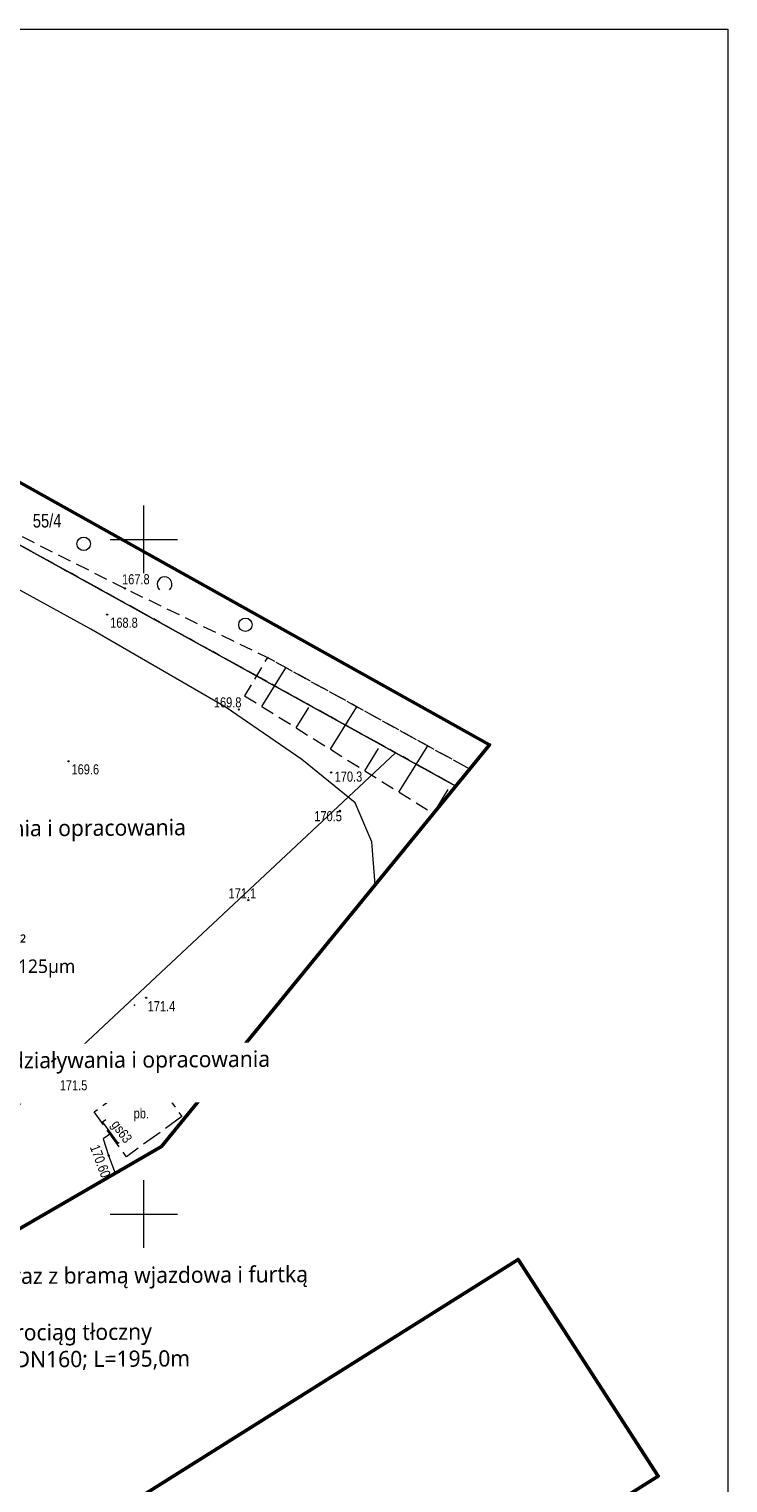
# Model space of a CAD drawing. Header units: metres. Extents: x 8433237 to 8433443, y 6021296 to 6021738.
# Tile 22 of 22: x 8433391 to 8433443, y 6021630 to 6021738. Entities that reach past the tile are written whole.
import ezdxf
from ezdxf import colors
from ezdxf.entities.mleader import LeaderData, LeaderLine
from ezdxf.enums import TextEntityAlignment as Align
from ezdxf.math import Vec2, Vec3

# ---------------------------------------------------------------- set-up
doc = ezdxf.new("R2010")
doc.units = ezdxf.units.M
for name, pattern in [('4_1', [0]), ('L_0_03', [1, 0.5, -0.5]), ('L_0_04', [1.5, 1, -0.5]), ('L_0_06', [2, 1.5, -0.5])]:
    doc.linetypes.add(name, pattern=pattern)
doc.layers.get('0').update_dxf_attribs({"linetype": 'CONTINUOUS', "lineweight": 18})
for name, color, linetype, lineweight in [('!ramka', 7, 'CONTINUOUS', 18), ('a_opis', 250, 'CONTINUOUS', 9), ('EGB_Budynek', 7, 'CONTINUOUS', 50), ('EGB_DzialkaEwidencyjna', 7, 'CONTINUOUS', 18), ('EGB_KonturKlasyfikacyjny', 96, 'L_0_06', 18), ('EGB_KonturUzytkuGruntowego', 96, 'L_0_03', 18), ('GES_PrzewodGazowy', 52, 'CONTINUOUS', 18), ('GES_PrzewodTelekomunikacyjny', 30, 'CONTINUOUS', 18), ('GES_Rzedna', 7, 'CONTINUOUS', 18), ('KR_ObiektKarto', 7, 'CONTINUOUS', 18), ('OT_Komunikacja', 7, 'CONTINUOUS', 18), ('OT_Rzedna', 7, 'CONTINUOUS', 18), ('OT_Skarpa', 7, 'CONTINUOUS', 18), ('OT_ZagospodarowanieTerenu', 7, 'CONTINUOUS', 18), ('Siatka', 7, 'CONTINUOUS', 18), ('zakres', 52, 'CONTINUOUS', 50)]:
    doc.layers.add(name, color=color, linetype=linetype, lineweight=lineweight)
doc.layers.add('1__proj.OPISY', color=7, linetype='CONTINUOUS')
doc.styles.add('Arial', font='Arial.ttf')
doc.styles.add('moj', font='trebuc.ttf')
doc.styles.get("Standard").update_dxf_attribs({"font": 'simplex.shx'})

# ---------------------------------------------------------------- blocks, each defined once
blk = doc.blocks.new('OTZK_1')
at = {"color": 0, "linetype": 'Continuous', "lineweight": 18}
blk.add_arc((0, 0), 1.1, 311.1859, 228.8141, dxfattribs=at)
blk = doc.blocks.new('OTZZ_2')
at = {"color": 0, "linetype": 'Continuous', "lineweight": 18}
blk.add_circle((0, 0), 1, dxfattribs=at)
blk = doc.blocks.new('SUPS01_04')
at = {"linetype": 'Continuous', "lineweight": 13}
blk.add_hatch(color=0, dxfattribs=at).paths.add_polyline_path([(0, -0.09, 1), (0, 0.09, 1)])
at = {"color": 0, "linetype": 'Continuous', "lineweight": 13}
blk.add_circle((0, 0), 0.0906, dxfattribs=at)
blk = doc.blocks.new('OTRN')
at = {"linetype": 'Continuous', "lineweight": 13}
blk.add_hatch(color=0, dxfattribs=at).paths.add_polyline_path([(0, -0.09, 1), (0, 0.09, 1)])
at = {"color": 0, "linetype": 'Continuous', "lineweight": 13}
blk.add_circle((0, 0), 0.0906, dxfattribs=at)

msp = doc.modelspace()

# ---------------------------------------------------------------- linework, layer by layer
at = {"layer": '!ramka', "linetype": 'Continuous', "lineweight": 13, "flags": 128}
msp.add_lwpolyline([(8433236.95, 6021737.82), (8433443.33, 6021737.82), (8433443.33, 6021352.48), (8433236.95, 6021352.48)], close=True, dxfattribs=at)
msp.add_point((8433399.31, 6021665.47))
at = {"layer": 'EGB_Budynek', "linetype": 'Continuous', "lineweight": 50, "flags": 128}
msp.add_lwpolyline([(8433386.7, 6021598.28), (8433376.32, 6021614.34), (8433427.77, 6021646.64), (8433438.16, 6021630.58)], close=True, dxfattribs=at)
at = {"layer": 'EGB_DzialkaEwidencyjna', "linetype": 'Continuous', "lineweight": 18, "flags": 128}
for points in [[(8433423.15, 6021681.72), (8433418.68, 6021684.19), (8433348.19, 6021723.12), (8433342.24, 6021726.46)], [(8433337.57, 6021638.91), (8433325.13, 6021657.58), (8433348.19, 6021723.12), (8433418.68, 6021684.19)], [(8433418.68, 6021684.19), (8433356.75, 6021626.29), (8433359.82, 6021614.05)], [(8433359.82, 6021614.05), (8433356.75, 6021626.29), (8433418.68, 6021684.19), (8433423.15, 6021681.72)]]:
    msp.add_lwpolyline(points, dxfattribs=at)
at = {"layer": 'EGB_KonturKlasyfikacyjny', "color": 82, "linetype": 'L_0_06', "lineweight": 18, "flags": 128}
for points in [[(8433423.15, 6021681.72), (8433418.68, 6021684.19), (8433348.19, 6021723.12), (8433342.24, 6021726.46)], [(8433337.57, 6021638.91), (8433325.13, 6021657.58), (8433348.19, 6021723.12), (8433418.68, 6021684.19), (8433423.15, 6021681.72)]]:
    msp.add_lwpolyline(points, dxfattribs=at)
at = {"layer": 'EGB_KonturUzytkuGruntowego', "color": 96, "linetype": 'L_0_03', "lineweight": 18, "flags": 128}
for points in [[(8433342.24, 6021726.46), (8433348.19, 6021723.12), (8433418.68, 6021684.19), (8433423.15, 6021681.72)], [(8433418.68, 6021684.19), (8433348.19, 6021723.12), (8433342.24, 6021726.46)], [(8433423.15, 6021681.72), (8433418.68, 6021684.19)]]:
    msp.add_lwpolyline(points, dxfattribs=at)
at = {"layer": 'GES_PrzewodGazowy', "color": 52, "linetype": 'Continuous', "lineweight": 18, "flags": 128}
for points in [[(8433397.18, 6021656.99), (8433396.95, 6021656.8), (8433397.55, 6021655.96), (8433398.09, 6021655.22), (8433398.17, 6021655.29)], [(8433397.55, 6021655.96), (8433397, 6021655.56), (8433397.39, 6021654.34), (8433397.88, 6021653.02)]]:
    msp.add_lwpolyline(points, dxfattribs=at)
at = {"layer": 'GES_PrzewodTelekomunikacyjny', "color": 30, "linetype": 'Continuous', "lineweight": 18, "flags": 128}
msp.add_lwpolyline([(8433417.16, 6021674.4), (8433416.91, 6021677.58), (8433415.69, 6021680.48), (8433411.72, 6021683.69), (8433406.1, 6021687.55), (8433396.07, 6021693.35), (8433379.59, 6021702.39), (8433362.07, 6021711.36), (8433349.22, 6021718.97), (8433341.18, 6021723.52)], dxfattribs=at)
at = {"layer": 'KR_ObiektKarto', "linetype": 'Continuous', "lineweight": 18, "flags": 128}
for points in [[(8433408.75, 6021687.62), (8433410.55, 6021690.49)], [(8433411.3, 6021686.03), (8433412.24, 6021687.53)], [(8433413.84, 6021684.44), (8433415.81, 6021687.59)], [(8433416.39, 6021682.85), (8433417.41, 6021684.5)], [(8433418.93, 6021681.26), (8433421.07, 6021684.69)], [(8433421.48, 6021679.68), (8433422.59, 6021681.46)]]:
    msp.add_lwpolyline(points, dxfattribs=at)
at = {"layer": 'OT_Komunikacja', "color": 7, "linetype": 'L_0_06', "lineweight": 18, "flags": 128}
msp.add_lwpolyline([(8433402.82, 6021657.23), (8433398.72, 6021654.24), (8433396.31, 6021657.56), (8433400.4, 6021660.55)], close=True, dxfattribs=at)
at = {"layer": 'OT_Rzedna', "color": 7}
for p in [(8433398.61, 6021696.36), (8433397.28, 6021694.42), (8433394.42, 6021683.55), (8433414.56, 6021679.88), (8433407.75, 6021673.26)]:
    msp.add_point(p, dxfattribs=at)
at = {"layer": 'OT_Skarpa', "color": 7, "linetype": 'L_0_04', "lineweight": 18, "flags": 128}
for points in [[(8433424.18, 6021682.98), (8433409.17, 6021691.25), (8433407.48, 6021688.41)], [(8433407.48, 6021688.41), (8433421.48, 6021679.68)]]:
    msp.add_lwpolyline(points, dxfattribs=at)
at = {"layer": 'OT_ZagospodarowanieTerenu', "color": 7, "linetype": 'L_0_04', "lineweight": 18, "flags": 128}
for points in [[(8433343.71, 6021730.5), (8433345.56, 6021714.11), (8433356.41, 6021711.51), (8433363.39, 6021714.12), (8433398.61, 6021696.36), (8433409.17, 6021691.25), (8433421.07, 6021684.69), (8433424.18, 6021682.98)], [(8433425.65, 6021684.78), (8433343.71, 6021730.5)]]:
    msp.add_lwpolyline(points, dxfattribs=at)
at = {"layer": 'Siatka', "linetype": 'Continuous', "lineweight": 18, "flags": 128}
for points in [[(8433400, 6021697.5), (8433400, 6021702.5)], [(8433397.5, 6021700), (8433402.5, 6021700)], [(8433400, 6021647.5), (8433400, 6021652.5)], [(8433397.5, 6021650), (8433402.5, 6021650)]]:
    msp.add_lwpolyline(points, dxfattribs=at)
at = {"layer": 'zakres', "linetype": 'Continuous', "lineweight": 50, "flags": 128}
msp.add_lwpolyline([(8433419.62, 6021522.82), (8433442.36, 6021489.13), (8433352.75, 6021391.57), (8433241.38, 6021481.96), (8433240.2, 6021491.16), (8433311.93, 6021631.29), (8433296.1, 6021651.62), (8433321.76, 6021670.02), (8433343.71, 6021730.5), (8433425.65, 6021684.78), (8433401.32, 6021655.01), (8433378.38, 6021641.74), (8433371.24, 6021630.95), (8433436.67, 6021534.03)], close=True, dxfattribs=at)

# ---------------------------------------------------------------- block references
at = {"layer": 'GES_Rzedna', "color": 52, "linetype": 'Continuous', "xscale": 0.5, "yscale": 0.5, "zscale": 0.5}
msp.add_blockref('SUPS01_04', (8433397.39, 6021654.34), dxfattribs=at)
msp.add_blockref('SUPS01_04', (8433397.39, 6021654.34), dxfattribs=at)
msp.add_blockref('SUPS01_04', (8433397.39, 6021654.34), dxfattribs=at)
at = {"layer": 'KR_ObiektKarto', "linetype": 'Continuous', "xscale": 0.5, "yscale": 0.5, "zscale": 0.5}
for name, p in [('OTZZ_2', (8433395.54, 6021699.67)), ('OTZK_1', (8433401.54, 6021696.67)), ('OTZZ_2', (8433407.54, 6021693.67))]:
    msp.add_blockref(name, p, dxfattribs=at)
at = {"layer": 'OT_Rzedna', "color": 7, "linetype": 'Continuous', "xscale": 0.5, "yscale": 0.5, "zscale": 0.5}
for p in [(8433398.61, 6021696.36), (8433397.28, 6021694.42), (8433394.42, 6021683.55), (8433414.56, 6021679.88), (8433407.75, 6021673.26)]:
    msp.add_blockref('OTRN', p, dxfattribs=at)
at = {"layer": 'OT_Rzedna', "linetype": 'Continuous', "xscale": 0.5, "yscale": 0.5, "zscale": 0.5}
for p in [(8433407.05, 6021687.39), (8433413.9, 6021682.73), (8433400.18, 6021666.03), (8433393.66, 6021660.06), (8433401.63, 6021659.83)]:
    msp.add_blockref('OTRN', p, dxfattribs=at)

# ---------------------------------------------------------------- texts
at = {"layer": 'EGB_DzialkaEwidencyjna', "color": 7, "style": 'Arial', "width": 0.78}
msp.add_text('55/4', height=1, rotation=-360, dxfattribs=at).set_placement((8433391.77, 6021701.88), align=Align.TOP_LEFT)
at = {"layer": 'GES_PrzewodGazowy', "color": 52, "style": 'Arial', "width": 0.78}
msp.add_text('gs63', height=0.75, rotation=305.5, dxfattribs=at).set_placement((8433397.86, 6021656.84), align=Align.MIDDLE_LEFT)
at = {"layer": 'GES_Rzedna', "color": 52, "style": 'Arial', "width": 0.78}
msp.add_text('170.60', height=0.75, rotation=290.5, dxfattribs=at).set_placement((8433395.78, 6021654.88), align=Align.BOTTOM_LEFT)
at = {"layer": 'OT_Komunikacja', "color": 7, "style": 'Arial', "width": 0.78}
msp.add_text('pb.', height=0.75, dxfattribs=at).set_placement((8433399.25, 6021656.86), align=Align.BOTTOM_LEFT)
at = {"layer": 'OT_Rzedna', "color": 7, "style": 'Arial', "width": 0.78}
for s, p in [('167.8', (8433398.39, 6021697.42)), ('168.8', (8433397.51, 6021694.2)), ('169.6', (8433394.64, 6021683.33)), ('170.5', (8433412.65, 6021679.86)), ('171.1', (8433406.29, 6021674.14))]:
    msp.add_text(s, height=0.75, rotation=-360, dxfattribs=at).set_placement(p, align=Align.TOP_LEFT)
for s, p in [('169.8', (8433405.2, 6021687.32)), ('170.3', (8433414.16, 6021681.82)), ('171.4', (8433400.29, 6021664.8)), ('171.5', (8433401.83, 6021659.73)), ('171.5', (8433393.77, 6021658.94))]:
    msp.add_text(s, height=0.75, dxfattribs=at).set_placement(p, align=Align.BOTTOM_LEFT)

# ---------------------------------------------------------------- next in the draw order: leaders
at = {"layer": 'a_opis', "color": 0, "linetype": 'ByBlock', "lineweight": 9}
ml = msp.add_multileader_mtext('Standard', dxfattribs=at)
ml.set_content('{\\fTrebuchet MS|b0|i0|c238|p34;Zakres oddziaływania i opracowania \\PEtap 2}')
ml.set_leader_properties()
ml.build(insert=Vec2(0, 0))
ml.multileader.update_dxf_attribs({"arrow_head_size": 1.5})
ctx = ml.context
ctx.base_point, ctx.char_height, ctx.arrow_head_size, ctx.landing_gap_size, ctx.plane_origin, ctx.plane_x_axis, ctx.plane_y_axis = Vec3(8433376.21, 6021678.32), 1.2, 1.5, 0.5, Vec3(8433396.33, 6021778.55), Vec3(0.99998, 0.006313), Vec3(-0.006313, 0.99998)
ctx.attachment_type = 2
notes = []
notes.append((ctx, [(0, (1, 1, 0), (8433375.88, 6021678.32), (0.99998, 0.006313), 0.335, [(0, [(8433354.67, 6021664.91)], 0, [])])]))
ctx.mtext.insert, ctx.mtext.text_direction, ctx.mtext.rotation, ctx.mtext.flow_direction = Vec3(8433376.71, 6021679.1), Vec3(0.99998, 0.006313), 0.006313, 5
ctx.mtext.has_bg_fill, ctx.mtext.bg_color, ctx.mtext.bg_scale_factor, ctx.mtext.bg_transparency, ctx.mtext.use_window_bg_color = 1, -1023410167, 1.5, 0, 1
ml = msp.add_multileader_mtext('Standard', dxfattribs=at)
ml.set_content('{\\fTrebuchet MS|b0|i0|c238|p34;Zakres oddziaływania i opracowania \\PEtap 1}')
ml.set_leader_properties()
ml.build(insert=Vec2(0, 0))
ml.multileader.update_dxf_attribs({"arrow_head_size": 1.5})
ctx = ml.context
ctx.base_point, ctx.char_height, ctx.arrow_head_size, ctx.landing_gap_size, ctx.plane_origin, ctx.plane_x_axis, ctx.plane_y_axis = Vec3(8433382.45, 6021661.16), 1.2, 1.5, 0.5, Vec3(8433403.32, 6021768.99), Vec3(0.99998, 0.006313), Vec3(-0.006313, 0.99998)
ctx.attachment_type = 2
notes.append((ctx, [(0, (1, 1, 0), (8433382.12, 6021661.16), (0.99998, 0.006313), 0.335, [(0, [(8433365.62, 6021651.12)], 0, [])])]))
ctx.mtext.insert, ctx.mtext.text_direction, ctx.mtext.rotation, ctx.mtext.flow_direction = Vec3(8433382.95, 6021661.94), Vec3(0.99998, 0.006313), 0.006313, 5
ctx.mtext.has_bg_fill, ctx.mtext.bg_color, ctx.mtext.bg_scale_factor, ctx.mtext.bg_transparency, ctx.mtext.use_window_bg_color = 1, -1023410167, 1.5, 0, 1
ml = msp.add_multileader_mtext('Standard', dxfattribs=at)
ml.set_content('{\\fTrebuchet MS|b0|i0|c238|p34;projektowany rurociąg tłoczny\\PPE100RC SDR17 DN160; L=195,0m}')
ml.set_leader_properties()
ml.build(insert=Vec2(0, 0))
ml.multileader.update_dxf_attribs({"arrow_head_size": 1.5})
ctx = ml.context
ctx.base_point, ctx.char_height, ctx.arrow_head_size, ctx.landing_gap_size, ctx.plane_origin, ctx.plane_x_axis, ctx.plane_y_axis = Vec3(8433377.88, 6021640.99), 1.2, 1.5, 0.5, Vec3(8433386.21, 6021752.3), Vec3(0.99998, 0.006313), Vec3(-0.006313, 0.99998)
ctx.attachment_type = 2
notes.append((ctx, [(0, (1, 1, 0), (8433377.55, 6021640.99), (0.99998, 0.006313), 0.335, [(0, [(8433342.5, 6021634.79)], 0, [])])]))
ctx.mtext.insert, ctx.mtext.text_direction, ctx.mtext.rotation, ctx.mtext.flow_direction = Vec3(8433378.38, 6021641.75), Vec3(0.99998, 0.006313), 0.006313, 5
ctx.mtext.has_bg_fill, ctx.mtext.bg_color, ctx.mtext.bg_scale_factor, ctx.mtext.bg_transparency, ctx.mtext.use_window_bg_color = 1, -1023410167, 1.5, 0, 1
for ctx, leaders in notes:
    for number, flags, end, landing, length, lines in leaders:
        leader = LeaderData()
        leader.index, (leader.has_last_leader_line, leader.has_dogleg_vector, leader.attachment_direction) = number, flags
        leader.last_leader_point, leader.dogleg_vector, leader.dogleg_length = Vec3(end), Vec3(landing), length
        for number, points, colour, breaks in lines:
            line = LeaderLine()
            line.index, line.vertices, line.color, line.breaks = number, Vec3.list(points), colors.encode_raw_color(colour), breaks
            leader.lines.append(line)
        ctx.leaders.append(leader)

# ---------------------------------------------------------------- next in the draw order: leaders
at = {"layer": '1__proj.OPISY', "color": 1, "linetype": '4_1'}
ml = msp.add_multileader_mtext('Standard', dxfattribs=at)
ml.set_content('{\\C1;z RG -YAKXS 4x95mm²\\P\\Pz RT-kabel \\P\\Pświatłowodowy SM9/125µm\\P\\P\\Ppo 180m}', color=256, style='moj')
ml.set_leader_properties(linetype='ByLayer', lineweight=5)
ml.build(insert=Vec2(0, 0))
ml.multileader.update_dxf_attribs({"text_left_attachment_type": 2, "text_right_attachment_type": 2, "dogleg_length": 1, "arrow_head_size": 1})
ctx = ml.context
ctx.base_point, ctx.char_height, ctx.arrow_head_size, ctx.landing_gap_size, ctx.plane_origin, ctx.plane_x_axis, ctx.plane_y_axis = Vec3(8433377.5, 6021668.41), 1, 1, 0.3, Vec3(8433264.88, 6021645.7), Vec3(1, 0.000081), Vec3(-0.000081, 1)
ctx.left_attachment, ctx.right_attachment, ctx.attachment_type = 2, 2, 2
notes = []
notes.append((ctx, [(0, (1, 1, 0), (8433376.5, 6021668.41), (1, 0.000081), 1, [(0, [(8433354.4, 6021647.88)], 0, [])])]))
ctx.mtext.insert, ctx.mtext.text_direction, ctx.mtext.rotation, ctx.mtext.width, ctx.mtext.line_spacing_factor, ctx.mtext.flow_direction = Vec3(8433377.8, 6021670.53), Vec3(1, 0.000081), 0.000081, 16.9071, 0.25, 5
ctx.mtext.has_bg_fill, ctx.mtext.bg_color, ctx.mtext.bg_scale_factor, ctx.mtext.bg_transparency, ctx.mtext.use_window_bg_color = 1, -1073741824, 1, 0, 1
at = {"layer": 'a_opis', "color": 0, "linetype": 'ByBlock', "lineweight": 9}
ml = msp.add_multileader_mtext('Standard', dxfattribs=at)
ml.set_content('{\\fTrebuchet MS|b0|i0|c238|p34;ogrodzenie wraz z bramą wjazdowa i furtką}')
ml.set_leader_properties()
ml.build(insert=Vec2(0, 0))
ml.multileader.update_dxf_attribs({"arrow_head_size": 1.5})
ctx = ml.context
ctx.base_point, ctx.char_height, ctx.arrow_head_size, ctx.landing_gap_size, ctx.plane_origin, ctx.plane_x_axis, ctx.plane_y_axis = Vec3(8433379.8, 6021645.17), 1.2, 1.5, 0.5, Vec3(8433400.67, 6021753), Vec3(0.99998, 0.006313), Vec3(-0.006313, 0.99998)
ctx.attachment_type = 2
notes.append((ctx, [(0, (1, 1, 0), (8433379.46, 6021645.17), (0.99998, 0.006313), 0.335, [(0, [(8433358.84, 6021643.15)], 0, [])])]))
ctx.mtext.insert, ctx.mtext.text_direction, ctx.mtext.rotation, ctx.mtext.flow_direction = Vec3(8433380.29, 6021645.95), Vec3(0.99998, 0.006313), 0.006313, 5
ctx.mtext.has_bg_fill, ctx.mtext.bg_color, ctx.mtext.bg_scale_factor, ctx.mtext.bg_transparency, ctx.mtext.use_window_bg_color = 1, -1023410167, 1.5, 0, 1
for ctx, leaders in notes:
    for number, flags, end, landing, length, lines in leaders:
        leader = LeaderData()
        leader.index, (leader.has_last_leader_line, leader.has_dogleg_vector, leader.attachment_direction) = number, flags
        leader.last_leader_point, leader.dogleg_vector, leader.dogleg_length = Vec3(end), Vec3(landing), length
        for number, points, colour, breaks in lines:
            line = LeaderLine()
            line.index, line.vertices, line.color, line.breaks = number, Vec3.list(points), colors.encode_raw_color(colour), breaks
            leader.lines.append(line)
        ctx.leaders.append(leader)

doc.saveas('drawing.dxf')
